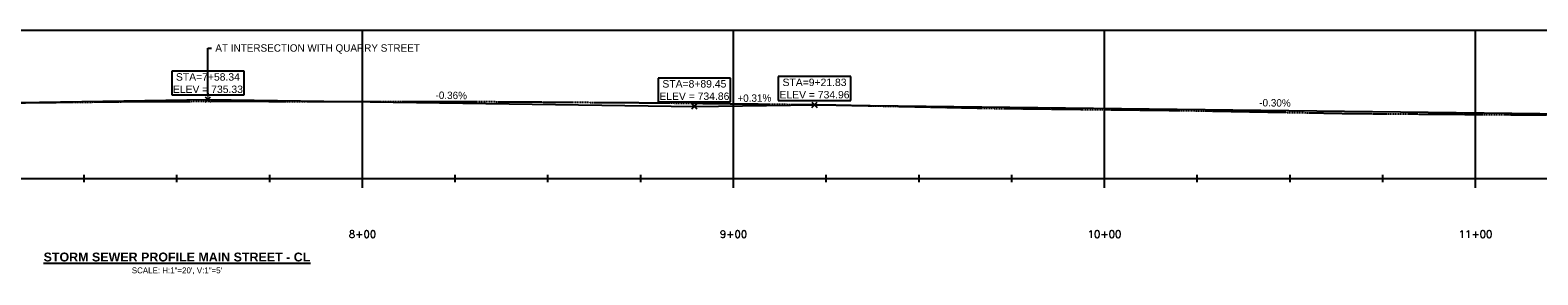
# Model space of a CAD drawing. Header units: feet. Extents: x 1748411 to 1753936, y 447116 to 448712.
# Tile 34 of 35: x 1753115 to 1753521, y 448416 to 448482. Entities that reach past the tile are written whole.
import ezdxf
from ezdxf import colors
from ezdxf.entities.mleader import LeaderData, LeaderLine
from ezdxf.math import Vec2, Vec3

# ---------------------------------------------------------------- set-up
doc = ezdxf.new("R2010")
doc.units = ezdxf.units.FT
doc.header["$MEASUREMENT"] = 0
doc.linetypes.add('HIDDEN', pattern=[0.09375, 0.0625, -0.03125])
doc.layers.add('SRF', color=7, linetype='Continuous')
doc.layers.add('TEXT', color=2, linetype='Continuous')
doc.styles.add('L100', font='font31.shx', dxfattribs={"height": 0.1})
doc.styles.add('L80', font='font30.shx', dxfattribs={"height": 0.08})
doc.styles.add('TOPO', font='romans')

msp = doc.modelspace()

# ---------------------------------------------------------------- linework, layer by layer
at = {"color": 9, "linetype": 'Continuous', "lineweight": -3}
for p, q in [((1752379.44, 448481.97), (1753884.48, 448481.97)), ((1753204.54, 448441.97), (1753204.54, 448481.97)), ((1753304.54, 448441.97), (1753304.54, 448481.97)), ((1753404.54, 448441.97), (1753404.54, 448481.97)), ((1753504.54, 448441.97), (1753504.54, 448481.97)), ((1752379.44, 448441.97), (1753884.48, 448441.97))]:
    msp.add_line(p, q, dxfattribs=at)
at = {"color": 2, "linetype": 'Continuous', "lineweight": -3}
for p, q in [((1752379.44, 448481.97), (1753929.64, 448481.97)), ((1753129.54, 448440.97), (1753129.54, 448442.97)), ((1753154.54, 448440.97), (1753154.54, 448442.97)), ((1753179.54, 448440.97), (1753179.54, 448442.97)), ((1753204.54, 448439.47), (1753204.54, 448444.47)), ((1753229.54, 448440.97), (1753229.54, 448442.97)), ((1753254.54, 448440.97), (1753254.54, 448442.97)), ((1753279.54, 448440.97), (1753279.54, 448442.97)), ((1753304.54, 448439.47), (1753304.54, 448444.47)), ((1753329.54, 448440.97), (1753329.54, 448442.97)), ((1753354.54, 448440.97), (1753354.54, 448442.97)), ((1753379.54, 448440.97), (1753379.54, 448442.97)), ((1753404.54, 448439.47), (1753404.54, 448444.47)), ((1753429.54, 448440.97), (1753429.54, 448442.97)), ((1753454.54, 448440.97), (1753454.54, 448442.97)), ((1753479.54, 448440.97), (1753479.54, 448442.97)), ((1753504.54, 448439.47), (1753504.54, 448444.47)), ((1752379.44, 448441.97), (1753929.64, 448441.97))]:
    msp.add_line(p, q, dxfattribs=at)
at = {"layer": 'SRF', "color": 2, "linetype": 'Continuous', "lineweight": -3}
for p, q in [((1753153.12, 448470.9), (1753153.12, 448464.49)), ((1753172.65, 448470.9), (1753153.12, 448470.9)), ((1753172.65, 448464.49), (1753172.65, 448470.9)), ((1753284.23, 448469.03), (1753284.23, 448462.62)), ((1753303.76, 448469.03), (1753284.23, 448469.03)), ((1753303.76, 448462.62), (1753303.76, 448469.03)), ((1753316.61, 448469.44), (1753316.61, 448463.03)), ((1753336.14, 448469.44), (1753316.61, 448469.44)), ((1753336.14, 448463.03), (1753336.14, 448469.44)), ((1753153.12, 448464.49), (1753172.65, 448464.49)), ((1753162.17, 448462.57), (1753163.59, 448463.99)), ((1753162.17, 448463.99), (1753163.59, 448462.57)), ((1753284.23, 448462.62), (1753303.76, 448462.62)), ((1753316.61, 448463.03), (1753336.14, 448463.03)), ((1753325.67, 448461.11), (1753327.08, 448462.53)), ((1753325.67, 448462.53), (1753327.08, 448461.11)), ((1753293.29, 448460.71), (1753294.7, 448462.12)), ((1753293.29, 448462.12), (1753294.7, 448460.71))]:
    msp.add_line(p, q, dxfattribs=at)
at = {"layer": 'SRF', "color": 9, "linetype": 'HIDDEN', "lineweight": -3, "ltscale": 2, "flags": 128}
msp.add_lwpolyline([(1752592.31, 448455.71), (1752592.57, 448455.71), (1752632.26, 448457.06), (1752632.58, 448457.07), (1752633, 448457.08), (1752667.07, 448457.84), (1752667.07, 448457.84), (1752667.07, 448457.84), (1752667.07, 448457.84), (1752667.09, 448457.84), (1752667.1, 448457.84), (1752668.55, 448457.9), (1752699.66, 448458.94), (1752699.92, 448458.96), (1752719.78, 448459.58), (1752720.19, 448459.59), (1752735.84, 448459.86), (1752754.81, 448460.18), (1752755.23, 448460.18), (1752767.05, 448460.3), (1752794.34, 448460.53), (1752795.32, 448460.54), (1752832.32, 448461.08), (1752834.11, 448461.11), (1752835.84, 448461.12), (1752871.81, 448461.51), (1752906.35, 448461.73), (1752907.96, 448461.75), (1752942.19, 448462.05), (1752944.31, 448462.07), (1752981.36, 448462.22), (1752982.46, 448462.23), (1752983.57, 448462.22), (1753021.43, 448462.11), (1753022.92, 448462.11), (1753061.03, 448462.08), (1753062.27, 448462.09), (1753100.22, 448462.25), (1753119.27, 448462.47), (1753137.52, 448462.64), (1753139.13, 448462.68), (1753139.13, 448462.67), (1753140.14, 448462.68), (1753163.8, 448462.79), (1753166.75, 448462.78), (1753193.5, 448462.75), (1753231.42, 448462.74), (1753277.94, 448462.41), (1753281.3, 448462.4), (1753326.32, 448461.87), (1753329.66, 448461.83), (1753373.38, 448460.9), (1753377.38, 448460.83), (1753377.94, 448460.85), (1753382.04, 448460.79), (1753426.26, 448460.29), (1753471.26, 448459.48), (1753475.29, 448459.45), (1753517.94, 448459.14), (1753522.45, 448459.15), (1753568.52, 448459.83), (1753572.77, 448459.83), (1753618.45, 448460.17), (1753621.09, 448460.17), (1753641.02, 448460.51), (1753642.69, 448460.54), (1753643.27, 448460.55), (1753643.72, 448460.54), (1753644.29, 448460.54), (1753676.12, 448460.68), (1753676.33, 448460.68), (1753726.77, 448459.83), (1753727.81, 448459.8), (1753752.24, 448459.44), (1753776.39, 448459.03), (1753779.73, 448458.99), (1753792.68, 448458.88), (1753796.13, 448458.85), (1753799.57, 448458.83), (1753803.02, 448458.8), (1753829.89, 448458.64), (1753832.34, 448458.6), (1753882.93, 448457.77)], dxfattribs=at)
at = {"layer": 'SRF', "color": 3, "linetype": 'Continuous', "lineweight": -3, "ltscale": 2, "flags": 128}
msp.add_lwpolyline([(1752701.52, 448459.01), (1752743.03, 448460.2), (1752778.94, 448459.4), (1752975.15, 448461.72), (1753026.71, 448461.1), (1753162.88, 448463.28), (1753293.99, 448461.41), (1753326.38, 448461.82), (1753574.54, 448458.84), (1753642.66, 448460.54)], dxfattribs=at)

# ---------------------------------------------------------------- texts
at = {"color": 3, "linetype": 'Continuous', "lineweight": -3, "char_height": 2, "attachment_point": 5, "style": 'TOPO'}
for s, insert in [('8+00', (1753204.54, 448426.97)), ('9+00', (1753304.54, 448426.97)), ('10+00', (1753404.54, 448426.97)), ('11+00', (1753504.54, 448426.97))]:
    msp.add_mtext(s, dxfattribs=dict(at, insert=insert))
at = {"color": 4, "linetype": 'Continuous', "lineweight": -3, "insert": (1753154.54, 448421.97), "char_height": 2.4, "attachment_point": 2, "style": 'L80'}
msp.add_mtext('{\\fArial|b1|i0|c0|p34;\\LSTORM SEWER PROFILE MAIN STREET - CL}', dxfattribs=at)
at = {"color": 2, "linetype": 'Continuous', "lineweight": -3, "insert": (1753154.54, 448417.97), "char_height": 1.6, "attachment_point": 2, "style": 'L100'}
msp.add_mtext('{\\C2;SCALE: H:1"=20\', V:1"=5\'}', dxfattribs=at)
at = {"layer": 'SRF', "color": 2, "linetype": 'Continuous', "lineweight": -3, "char_height": 2, "attachment_point": 8, "style": 'L100'}
for s, insert in [('{\\fArial|b0|i0|c0|p2;STA=7+58.34\\PELEV = 735.33}', (1753162.88, 448464.99)), ('{\\fArial|b0|i0|c0|p2;STA=8+89.45\\PELEV = 734.86}', (1753293.99, 448463.12)), ('{\\fArial|b0|i0|c0|p2;STA=9+21.83\\PELEV = 734.96}', (1753326.38, 448463.53))]:
    msp.add_mtext(s, dxfattribs=dict(at, insert=insert))
at = {"layer": 'TEXT', "color": 2, "linetype": 'Continuous', "lineweight": -3, "char_height": 2, "attachment_point": 8, "style": 'L100'}
for s, insert, rotation in [('-0.36%', (1753228.45, 448463.35), 359.1837), ('+0.31%', (1753310.17, 448462.62), 0.7187), ('-0.30%', (1753450.47, 448461.33), 359.3127)]:
    msp.add_mtext(s, dxfattribs=dict(at, insert=insert, rotation=rotation))

# ---------------------------------------------------------------- leaders
ml = msp.add_multileader_mtext('Standard')
ml.set_content('AT INTERSECTION WITH QUARRY STREET', color=256, style='L100')
ml.set_leader_properties(color=256)
ml.build(insert=Vec2(0, 0))
ml.multileader.update_dxf_attribs({"dogleg_length": 0.05, "arrow_head_size": 2, "scale": 20})
ctx = ml.context
ctx.base_point, ctx.scale, ctx.char_height, ctx.arrow_head_size, ctx.landing_gap_size, ctx.plane_origin = Vec3(1753163.88, 448477.08), 20, 2, 2, 1, Vec3(1753162.88, 448447.24)
notes = []
notes.append((ctx, [(0, (1, 1, 0), (1753162.88, 448477.08), (1, 0), 1, [(0, [(1753162.88, 448463.03)], 0, [])])]))
ctx.mtext.insert, ctx.mtext.flow_direction = Vec3(1753164.88, 448478.16), 5
for ctx, leaders in notes:
    for number, flags, end, landing, length, lines in leaders:
        leader = LeaderData()
        leader.index, (leader.has_last_leader_line, leader.has_dogleg_vector, leader.attachment_direction) = number, flags
        leader.last_leader_point, leader.dogleg_vector, leader.dogleg_length = Vec3(end), Vec3(landing), length
        for number, points, colour, breaks in lines:
            line = LeaderLine()
            line.index, line.vertices, line.color, line.breaks = number, Vec3.list(points), colors.encode_raw_color(colour), breaks
            leader.lines.append(line)
        ctx.leaders.append(leader)

doc.saveas('drawing.dxf')
